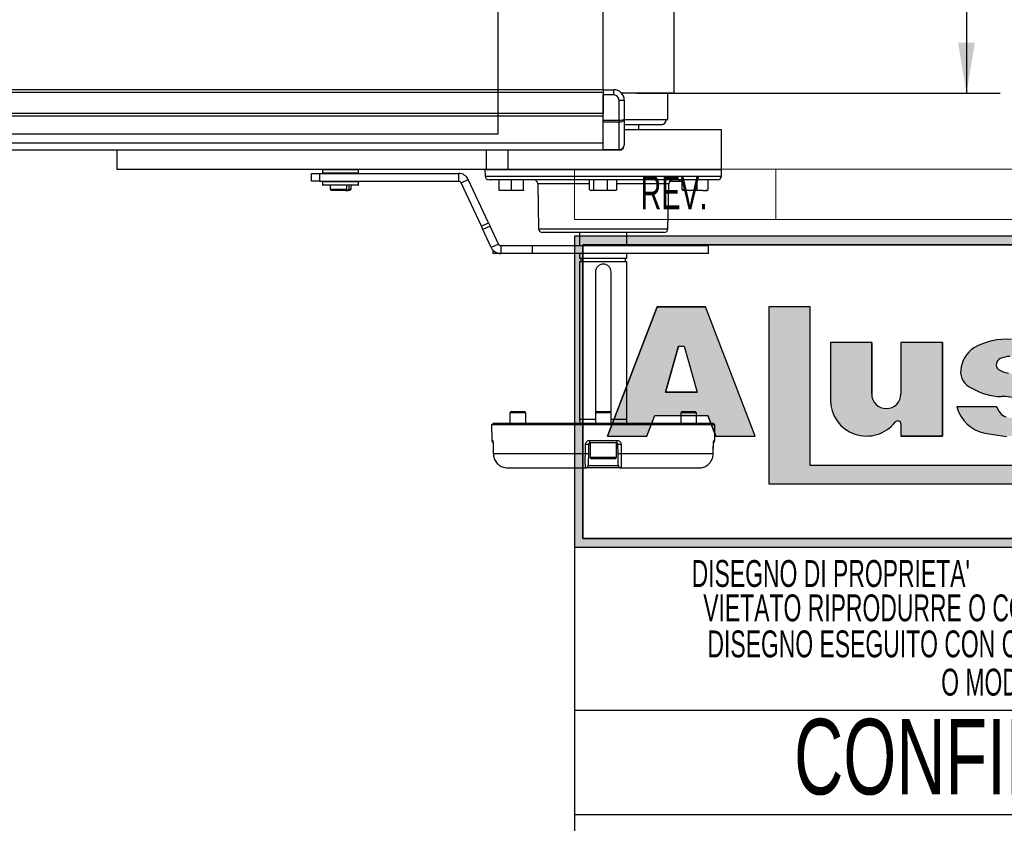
# Model space of a CAD drawing. Header units: millimetres. Extents: x 0 to 420, y 0 to 300.
# Tile 13 of 73: x 182 to 241, y 30 to 78. Entities that reach past the tile are written whole.
import ezdxf
from ezdxf.enums import TextEntityAlignment as Align

# ---------------------------------------------------------------- set-up
doc = ezdxf.new("R2010")
doc.units = ezdxf.units.MM
doc.layers.add('CARTIGLIO', color=140, linetype='Continuous')
doc.layers.add('QUOTE', color=174, linetype='Continuous')
doc.styles.add('SLDTEXTSTYLE0', font='TXT', dxfattribs={"width": 0.6382978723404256})
doc.styles.add('SLDTEXTSTYLE1', font='TXT', dxfattribs={"width": 0.675})
doc.styles.add('SLDTEXTSTYLE3', font='TXT', dxfattribs={"width": 0.75})
doc.dimstyles.new('SLDDIMSTYLE0', dxfattribs={"dimtxt": 3, "dimasz": 3, "dimexe": 0, "dimexo": 0.0625, "dimgap": 0.75, "dimtad": 1, "dimlfac": 6.385028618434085, "dimrnd": 1e-09, "dimzin": 12, "dimdsep": 46, "dimtxsty": 'SLDTEXTSTYLE3', "dimsah": 1, "dimcen": 0.09, "dimadec": 0, "dimazin": 3, "dimtfac": 1, "dimtdec": 3, "dimtofl": 0, "dimtmove": 0, "dimatfit": 3, "dimfxl": 0, "dimfrac": 2, "dimtolj": 1, "dimtzin": 12, "dimarcsym": 0})

# ---------------------------------------------------------------- blocks, each defined once
blk = doc.blocks.new('SW_NOTE_0_16')
at = {"layer": 'CARTIGLIO', "color": 0, "insert": (21.07265624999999, 5.800804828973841), "char_height": 4.500000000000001, "attachment_point": 2, "style": 'SLDTEXTSTYLE1'}
blk.add_mtext('CONFIDENZIALE', dxfattribs=at)
blk = doc.blocks.new('SW_NOTE_0_17')
at = {"layer": 'CARTIGLIO', "color": 0, "insert": (28.04255319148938, 2.062508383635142), "char_height": 1.6, "attachment_point": 2, "style": 'SLDTEXTSTYLE0'}
blk.add_mtext('DISEGNO ESEGUITO CON CAD NON SONO AMMESSE VARIAZIONI', dxfattribs=at)
blk = doc.blocks.new('SW_NOTE_0_18')
at = {"layer": 'CARTIGLIO', "color": 0, "insert": (27.3404255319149, 2.062508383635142), "char_height": 1.6, "attachment_point": 2, "style": 'SLDTEXTSTYLE0'}
blk.add_mtext('VIETATO RIPRODURRE O COMUNICARNE A TERZI IL CONTENUTO.', dxfattribs=at)
blk = doc.blocks.new('SW_NOTE_0_20')
at = {"layer": 'CARTIGLIO', "color": 0, "insert": (10.40425531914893, 2.062508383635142), "char_height": 1.6, "attachment_point": 2, "style": 'SLDTEXTSTYLE0'}
blk.add_mtext('O MODIFICHE MANUALI.', dxfattribs=at)
blk = doc.blocks.new('SW_NOTE_0_21')
at = {"layer": 'CARTIGLIO', "color": 0, "char_height": 1.6, "attachment_point": 2, "style": 'SLDTEXTSTYLE0'}
for s, insert in [("DISEGNO DI PROPRIETA'", (10.27659574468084, 2.062508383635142)), ('ALUSIC srl', (25.45120500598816, 2.062508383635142)), (". A TERMINI DI LEGGE E'", (39.41078027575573, 2.062508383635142))]:
    blk.add_mtext(s, dxfattribs=dict(at, insert=insert))
blk = doc.blocks.new('SW_NOTE_0_27')
at = {"layer": 'CARTIGLIO', "color": 0, "insert": (2.340425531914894, 2.578135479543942), "char_height": 2, "attachment_point": 2, "style": 'SLDTEXTSTYLE0'}
blk.add_mtext('REV.', dxfattribs=at)
blk = doc.blocks.new('Cartiglio ALUSIC')
at = {"layer": 'CARTIGLIO'}
h = blk.add_hatch(color=256, dxfattribs=at)
h.paths.add_polyline_path([(113.971100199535, 149.9990413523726), (113.971100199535, 131.4990413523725), (158.971100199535, 131.4990413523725), (158.971100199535, 149.9990413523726)], flags=0)
h.paths.add_polyline_path([(114.471100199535, 131.9990413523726), (114.471100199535, 149.4990413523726), (158.471100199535, 149.4990413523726), (158.471100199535, 131.9990413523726)], flags=0)
h = blk.add_hatch(color=256, dxfattribs=at)
h.paths.add_polyline_path([(118.292263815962, 138.1064632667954), (118.7611454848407, 139.3206628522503), (121.9303757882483, 139.3206628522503), (122.3992574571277, 138.1064632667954), (124.7510688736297, 138.1064632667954), (121.7833115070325, 145.7916640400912), (118.9082097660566, 145.7916640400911), (115.9404523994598, 138.1064632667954)], flags=0)
h.paths.add_polyline_path([(119.3961687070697, 140.7216809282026), (120.1708764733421, 143.4547391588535), (120.5206447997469, 143.4547391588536), (121.2953525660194, 140.721680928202)], flags=0)
blk.add_hatch(color=256, dxfattribs=at).paths.add_polyline_path([(128.0219401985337, 145.7956943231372), (125.5527056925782, 145.7956943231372), (125.5527056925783, 135.2696801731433), (154.6424359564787, 135.2696801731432), (154.6424359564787, 136.3597302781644), (128.0219401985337, 136.3597302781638)], flags=0)
h = blk.add_hatch(color=256, dxfattribs=at)
edge = h.paths.add_edge_path(flags=0)
edge.add_line((139.7219511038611, 138.0874905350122), (140.9616140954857, 138.2313935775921))
edge.add_arc((140.6251358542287, 140.9172664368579), 2.706867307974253, 277.1406456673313, 311.0032214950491)
edge.add_arc((141.7459062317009, 139.8536948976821), 1.178212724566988, 303.7868133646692, 347.8980612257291)
edge.add_arc((141.0550130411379, 140.1458147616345), 1.920162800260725, 343.6935231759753, 381.4193527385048)
edge.add_arc((140.9170023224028, 138.8528855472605), 2.77207698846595, 46.00269433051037, 81.25096772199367)
edge.add_arc((133.1604335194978, 99.54681763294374), 42.8338661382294, 78.993004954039, 81.01866969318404)
edge.add_arc((140.0875549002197, 143.5111497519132), 1.672976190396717, 238.77709912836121, 261.74465207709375, ccw=False)
edge.add_arc((139.511171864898, 142.3534770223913), 0.3988810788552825, 114.64010585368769, 223.1865854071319, ccw=False)
edge.add_arc((139.9292750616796, 141.471492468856), 1.374925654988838, 90.51660503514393, 115.15343256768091, ccw=False)
edge.add_arc((139.978971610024, 141.8617877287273), 0.986530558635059, 50.69488274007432, 93.60864602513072, ccw=False)
edge.add_arc((140.2656634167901, 142.2302567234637), 0.519939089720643, 14.547573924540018, 49.4198797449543, ccw=False)
edge.add_line((140.7689329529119, 142.3608569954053), (142.7634621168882, 142.3608569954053))
edge.add_arc((141.3534729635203, 142.2214802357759), 1.416861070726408, 5.645321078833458, 71.38339334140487)
edge.add_arc((140.0918708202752, 138.6413140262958), 5.212710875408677, 70.80435731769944, 90.86664277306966)
edge.add_arc((139.6876943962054, 140.01898057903), 3.848224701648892, 85.15036290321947, 119.9120405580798)
edge.add_arc((138.7589405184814, 141.8826763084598), 1.774008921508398, 123.9309471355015, 174.9914571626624)
edge.add_arc((138.007121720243, 141.9227892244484), 1.021881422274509, 173.5516105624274, 249.3813116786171)
edge.add_arc((139.4480837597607, 143.8857829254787), 3.430150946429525, 238.3320469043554, 269.1908231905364)
edge.add_arc((139.5671105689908, 138.3083973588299), 2.154096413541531, 64.99796384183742, 94.45891481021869, ccw=False)
edge.add_arc((140.3551381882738, 139.8813550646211), 0.398545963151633, -35.586121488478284, 72.11412463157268, ccw=False)
edge.add_arc((139.9862171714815, 139.9393420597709), 0.7512299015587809, 245.201083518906, 337.29941344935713, ccw=False)
edge.add_arc((139.934335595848, 140.0154535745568), 0.8024620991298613, 192.5591591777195, 250.8523518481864, ccw=False)
edge.add_line((139.1510748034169, 139.8409601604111), (136.768183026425, 139.8409601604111))
edge.add_arc((138.8654850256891, 140.4022414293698), 2.1711085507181, 194.9824340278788, 258.3364147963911)
edge.add_line((138.4265630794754, 138.2759630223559), (139.7219511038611, 138.0874905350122))
h = blk.add_hatch(color=256, dxfattribs=at)
edge = h.paths.add_edge_path(flags=0)
edge.add_arc((132.5578484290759, 140.6186164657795), 0.8721260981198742, 180, 360, ccw=False)
edge.add_line((131.6857223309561, 140.6186164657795), (131.6857223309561, 143.6808359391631))
edge.add_line((131.6857223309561, 143.6808359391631), (129.2243885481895, 143.6808359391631))
edge.add_line((129.2243885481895, 143.6808359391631), (129.2243885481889, 140.2640777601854))
edge.add_arc((131.3820030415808, 140.2640777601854), 2.157614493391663, 180, 321.9680973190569)
edge.add_arc((133.2350345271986, 138.8146685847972), 0.1949400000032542, 3.751097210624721e-10, 141.9680973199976, ccw=False)
edge.add_line((133.4299745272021, 138.8146685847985), (133.4299745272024, 138.106463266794))
edge.add_line((133.4299745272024, 138.106463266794), (135.91068894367, 138.106463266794))
edge.add_line((135.91068894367, 138.106463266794), (135.9106889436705, 143.6808359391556))
edge.add_line((135.9106889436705, 143.6808359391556), (133.4299745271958, 143.6808359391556))
edge.add_line((133.4299745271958, 143.6808359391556), (133.4299745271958, 140.6186164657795))
at = {"color": 161, "linetype": 'Continuous', "lineweight": 18}
for p, q in [((113.971100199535, 150.9990413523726), (113.971100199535, 153.9990413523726)), ((113.971100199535, 153.9990413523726), (313.621100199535, 153.9990413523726)), ((125.971100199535, 153.9990413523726), (125.971100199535, 150.9990413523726)), ((113.971100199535, 150.9990413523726), (313.621100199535, 150.9990413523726))]:
    blk.add_line(p, q, dxfattribs=at)
at = {"layer": 'CARTIGLIO'}
for p, q in [((113.971100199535, 149.9990413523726), (113.971100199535, 131.4990413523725)), ((113.971100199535, 149.9990413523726), (113.971100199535, 94.99904135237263)), ((173.971100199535, 149.9990413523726), (113.971100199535, 149.9990413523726)), ((158.971100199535, 149.9990413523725), (113.971100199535, 149.9990413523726)), ((113.971100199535, 149.9990413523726), (113.971100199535, 131.4990413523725)), ((113.971100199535, 149.9990413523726), (113.971100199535, 115.5498549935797)), ((114.471100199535, 131.9990413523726), (114.471100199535, 149.4990413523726)), ((114.471100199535, 149.4990413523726), (114.471100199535, 131.9990413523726)), ((114.471100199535, 149.4990413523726), (158.471100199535, 149.4990413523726)), ((158.471100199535, 149.4990413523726), (114.471100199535, 149.4990413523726)), ((118.9082097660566, 145.7916640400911), (115.9404523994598, 138.1064632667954)), ((115.9404523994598, 138.1064632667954), (118.9082097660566, 145.7916640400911)), ((121.7833115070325, 145.7916640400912), (118.9082097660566, 145.7916640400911)), ((118.9082097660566, 145.7916640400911), (121.7833115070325, 145.7916640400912)), ((124.7510688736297, 138.1064632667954), (121.7833115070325, 145.7916640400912)), ((124.7510688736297, 138.1064632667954), (121.7833115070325, 145.7916640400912)), ((128.0219401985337, 145.7956943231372), (125.5527056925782, 145.7956943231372)), ((125.5527056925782, 145.7956943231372), (125.5527056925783, 135.2696801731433)), ((128.0219401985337, 145.7956943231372), (125.5527056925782, 145.7956943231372)), ((125.5527056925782, 145.7956943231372), (125.5527056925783, 135.2696801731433)), ((128.0219401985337, 136.3597302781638), (128.0219401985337, 145.7956943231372)), ((128.0219401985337, 136.3597302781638), (128.0219401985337, 145.7956943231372)), ((119.3961687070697, 140.7216809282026), (120.1708764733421, 143.4547391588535)), ((120.1708764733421, 143.4547391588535), (119.3961687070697, 140.7216809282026)), ((120.1708764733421, 143.4547391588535), (120.5206447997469, 143.4547391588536)), ((120.1708764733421, 143.4547391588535), (120.5206447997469, 143.4547391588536)), ((120.5206447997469, 143.4547391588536), (121.2953525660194, 140.721680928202)), ((120.5206447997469, 143.4547391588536), (121.2953525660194, 140.721680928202)), ((129.2243885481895, 143.6808359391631), (129.2243885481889, 140.2640777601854)), ((131.6857223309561, 143.6808359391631), (129.2243885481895, 143.6808359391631)), ((131.6857223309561, 143.6808359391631), (129.2243885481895, 143.6808359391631)), ((129.2243885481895, 143.6808359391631), (129.2243885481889, 140.2640777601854)), ((131.6857223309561, 140.6186164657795), (131.6857223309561, 143.6808359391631)), ((131.6857223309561, 143.6808359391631), (131.6857223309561, 140.6186164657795)), ((135.9106889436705, 143.6808359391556), (133.4299745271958, 143.6808359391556)), ((133.4299745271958, 143.6808359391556), (133.4299745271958, 140.6186164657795)), ((133.4299745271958, 143.6808359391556), (133.4299745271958, 140.6186164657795)), ((135.9106889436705, 143.6808359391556), (133.4299745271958, 143.6808359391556)), ((135.9106889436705, 143.6808359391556), (135.91068894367, 138.106463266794)), ((135.91068894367, 138.106463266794), (135.9106889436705, 143.6808359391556)), ((121.2953525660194, 140.721680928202), (119.3961687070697, 140.7216809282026)), ((119.3961687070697, 140.7216809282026), (121.2953525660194, 140.721680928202)), ((139.1510748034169, 139.8409601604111), (136.768183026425, 139.8409601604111)), ((139.1510748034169, 139.8409601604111), (136.768183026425, 139.8409601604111)), ((118.292263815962, 138.1064632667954), (118.7611454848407, 139.3206628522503)), ((118.292263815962, 138.1064632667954), (118.7611454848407, 139.3206628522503)), ((118.7611454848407, 139.3206628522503), (121.9303757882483, 139.3206628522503)), ((118.7611454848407, 139.3206628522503), (121.9303757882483, 139.3206628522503)), ((122.3992574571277, 138.1064632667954), (121.9303757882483, 139.3206628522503)), ((121.9303757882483, 139.3206628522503), (122.3992574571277, 138.1064632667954)), ((133.4299745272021, 138.8146685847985), (133.4299745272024, 138.106463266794)), ((133.4299745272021, 138.8146685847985), (133.4299745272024, 138.106463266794)), ((115.9404523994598, 138.1064632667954), (118.292263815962, 138.1064632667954)), ((115.9404523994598, 138.1064632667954), (118.292263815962, 138.1064632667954)), ((122.3992574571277, 138.1064632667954), (124.7510688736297, 138.1064632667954)), ((122.3992574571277, 138.1064632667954), (124.7510688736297, 138.1064632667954)), ((133.4299745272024, 138.106463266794), (135.91068894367, 138.106463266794)), ((135.91068894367, 138.106463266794), (133.4299745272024, 138.106463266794)), ((138.4265630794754, 138.2759630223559), (139.7219511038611, 138.0874905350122)), ((138.4265630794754, 138.2759630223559), (139.7219511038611, 138.0874905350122)), ((154.6424359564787, 136.3597302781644), (128.0219401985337, 136.3597302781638)), ((154.6424359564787, 136.3597302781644), (128.0219401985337, 136.3597302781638)), ((125.5527056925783, 135.2696801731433), (154.6424359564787, 135.2696801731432)), ((125.5527056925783, 135.2696801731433), (154.6424359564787, 135.2696801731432)), ((113.971100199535, 131.4990413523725), (158.971100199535, 131.4990413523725)), ((113.971100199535, 131.4990413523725), (173.971100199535, 131.4990413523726)), ((158.471100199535, 131.9990413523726), (114.471100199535, 131.9990413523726)), ((114.471100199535, 131.9990413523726), (158.471100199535, 131.9990413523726)), ((173.971100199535, 121.7636603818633), (113.971100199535, 121.7636603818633)), ((173.971100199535, 115.5498549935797), (113.971100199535, 115.5498549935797))]:
    blk.add_line(p, q, dxfattribs=at)
for centre, radius, start, end in [((139.6876943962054, 140.01898057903), 3.848224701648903, 85.15036290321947, 119.9120405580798), ((139.6876943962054, 140.01898057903), 3.848224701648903, 85.15036290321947, 119.9120405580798), ((138.7589405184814, 141.8826763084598), 1.774008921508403, 123.9309471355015, 174.9914571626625), ((138.7589405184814, 141.8826763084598), 1.774008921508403, 123.9309471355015, 174.9914571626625), ((139.511171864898, 142.3534770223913), 0.3988810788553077, 114.6401058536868, 223.1865854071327), ((139.511171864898, 142.3534770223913), 0.3988810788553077, 114.6401058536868, 223.1865854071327), ((139.9292750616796, 141.471492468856), 1.374925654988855, 90.51660503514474, 115.1534325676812), ((139.9292750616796, 141.471492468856), 1.374925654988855, 90.51660503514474, 115.1534325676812), ((138.007121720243, 141.9227892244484), 1.021881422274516, 173.5516105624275, 249.381311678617), ((138.007121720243, 141.9227892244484), 1.021881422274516, 173.5516105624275, 249.381311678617), ((140.0875549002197, 143.5111497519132), 1.672976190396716, 238.777099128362, 261.7446520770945), ((140.0875549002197, 143.5111497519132), 1.672976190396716, 238.777099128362, 261.7446520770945), ((139.4480837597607, 143.8857829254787), 3.430150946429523, 238.3320469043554, 269.1908231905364), ((139.4480837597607, 143.8857829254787), 3.430150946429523, 238.3320469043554, 269.1908231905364), ((131.3820030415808, 140.2640777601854), 2.157614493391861, 180, 321.9680973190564), ((131.3820030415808, 140.2640777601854), 2.157614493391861, 180, 321.9680973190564), ((132.5578484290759, 140.6186164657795), 0.8721260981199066, 180, 0), ((132.5578484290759, 140.6186164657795), 0.8721260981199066, 180, 0), ((139.5671105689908, 138.3083973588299), 2.154096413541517, 64.99796384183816, 94.45891481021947), ((139.5671105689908, 138.3083973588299), 2.154096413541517, 64.99796384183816, 94.45891481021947), ((138.8654850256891, 140.4022414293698), 2.171108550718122, 194.9824340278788, 258.3364147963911), ((138.8654850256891, 140.4022414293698), 2.171108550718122, 194.9824340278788, 258.3364147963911), ((139.934335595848, 140.0154535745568), 0.8024620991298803, 192.5591591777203, 250.8523518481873), ((139.934335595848, 140.0154535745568), 0.8024620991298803, 192.5591591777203, 250.8523518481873), ((133.2350345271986, 138.8146685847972), 0.1949400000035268, 3.759104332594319e-10, 141.9680973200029), ((133.2350345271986, 138.8146685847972), 0.1949400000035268, 3.759104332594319e-10, 141.9680973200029)]:
    blk.add_arc(centre, radius, start, end, dxfattribs=at)
at = {"layer": 'CARTIGLIO', "color": 140}
for name, p in [('SW_NOTE_0_27', (117.5683224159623, 151.0374199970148)), ('SW_NOTE_0_21', (118.9711016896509, 128.6603244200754)), ('SW_NOTE_0_18', (116.3533271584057, 126.6141659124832)), ('SW_NOTE_0_17', (115.6355512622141, 124.4682551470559)), ('SW_NOTE_0_20', (133.3899886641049, 122.1920407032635)), ('SW_NOTE_0_16', (122.2362996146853, 115.4679531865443))]:
    blk.add_blockref(name, p, dxfattribs=at)
at = {"layer": 'CARTIGLIO', "color": 140, "style": 'SLDTEXTSTYLE0', "width": 0.6382978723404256}
for tag, height, p in [('AUTOATTR1', 3.5, (223.449403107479, 133.7003798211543)), ('AUTOATTR2', 3.5, (221.9290871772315, 127.4217635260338)), ('AUTOATTR11', 3.5, (222.8622803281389, 121.4105734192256)), ('AUTOATTR8', 4, (219.2444208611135, 110.0025032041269)), ('AUTOATTR9', 4, (218.1221976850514, 100.4234402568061)), ('AUTOATTR0', 4, (249.0325362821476, 100.3118048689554))]:
    blk.add_attdef(tag, text='', height=height, dxfattribs=at).set_placement(p, align=Align.TOP_CENTER)
at = {"layer": 'CARTIGLIO', "color": 140}
for tag in ['AUTOATTR13', 'AUTOATTR12', 'AUTOATTR10', 'AUTOATTR7', 'AUTOATTR6', 'AUTOATTR5', 'AUTOATTR4', 'AUTOATTR3']:
    blk.add_attdef(tag, (0, 0), '', height=4, dxfattribs=at)
blk = doc.blocks.new('_D_4')
at = {"layer": 'QUOTE'}
for p, q in [((218.8986373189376, 136.3431832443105), (240.5394408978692, 136.3431832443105)), ((238.5394408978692, 136.3431832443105), (238.5394408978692, 73.69663553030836)), ((218.8986373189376, 73.69663553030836), (240.5394408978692, 73.69663553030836))]:
    blk.add_line(p, q, dxfattribs=at)
for points in [[(238.5394408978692, 136.3431832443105), (238.0394408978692, 133.3431832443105), (239.0394408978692, 133.3431832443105)], [(238.5394408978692, 73.69663553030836), (239.0394408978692, 76.69663553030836), (238.0394408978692, 76.69663553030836)]]:
    blk.add_solid(points, dxfattribs=at)
at = {"layer": 'QUOTE', "insert": (234.6722375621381, 101.6949094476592), "char_height": 3, "attachment_point": 1, "rotation": 90.00000000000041, "style": 'SLDTEXTSTYLE3'}
blk.add_mtext('400', dxfattribs=at)

msp = doc.modelspace()

# ---------------------------------------------------------------- linework, layer by layer
at = {"color": 7, "linetype": 'Continuous'}
for p, q in [((210.6339825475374, 71.2690818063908), (210.6339825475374, 138.7707369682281)), ((66.54692280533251, 71.2690818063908), (210.6339825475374, 71.2690818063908))]:
    msp.add_line(p, q, dxfattribs=at)
at = {"color": 7, "linetype": 'Continuous', "lineweight": 25}
for p, q in [((216.8986373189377, 73.89861831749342), (216.8986373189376, 136.1412004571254)), ((221.1272792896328, 73.69663553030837), (221.1272792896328, 136.3431832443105)), ((216.8986373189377, 73.89861831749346), (60.2822680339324, 73.89861831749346)), ((216.8986373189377, 73.74200194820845), (60.2822680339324, 73.74200194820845)), ((216.8986373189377, 73.89861831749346), (217.5251027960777, 73.89861831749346)), ((216.8986373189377, 73.89861831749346), (216.8986373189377, 73.74200194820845)), ((216.8986373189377, 73.74200194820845), (216.8986373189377, 72.48907099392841)), ((217.5251027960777, 73.58538557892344), (216.8986373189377, 73.58538557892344)), ((216.8986373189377, 72.08409451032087), (216.8986373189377, 73.58538557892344)), ((217.5251027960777, 73.58538557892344), (217.5251027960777, 73.89861831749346)), ((221.1272792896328, 73.69663553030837), (217.9858342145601, 73.69663553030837)), ((220.7357383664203, 72.13047183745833), (220.7431962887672, 73.69663553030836)), ((217.8383355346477, 73.27215284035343), (218.1515682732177, 73.27215284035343)), ((217.8383355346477, 72.08409451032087), (217.8383355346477, 73.27215284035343)), ((218.1515682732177, 73.27215284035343), (218.1515682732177, 72.14896713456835)), ((216.8986373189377, 72.48907099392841), (60.2822680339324, 72.48907099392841)), ((216.8986373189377, 72.3324546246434), (60.2822680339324, 72.3324546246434)), ((216.8986373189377, 72.08409451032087), (217.8383355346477, 72.08409451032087)), ((216.8986373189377, 71.97335001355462), (216.8986373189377, 72.08409451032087)), ((217.8383355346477, 71.97335001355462), (216.8986373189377, 71.97335001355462)), ((216.8986373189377, 70.3423136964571), (216.8986373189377, 71.97335001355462)), ((217.8383355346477, 72.08409451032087), (217.8383355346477, 71.97335001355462)), ((217.8383355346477, 70.3423136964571), (217.8383355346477, 71.97335001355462)), ((218.1515682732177, 72.14896713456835), (218.1515682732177, 70.60967456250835)), ((218.1515682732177, 72.13047183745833), (220.7357383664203, 72.13047183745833)), ((220.3441974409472, 71.81723909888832), (218.1515682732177, 71.81723909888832)), ((219.0129583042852, 71.5040063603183), (219.0129583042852, 71.81723909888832)), ((223.9463739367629, 71.50400636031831), (218.1536727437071, 71.50400636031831)), ((223.9463739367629, 69.15476082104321), (223.9463739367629, 71.50400636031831)), ((216.8986373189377, 70.72534088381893), (60.28226803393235, 70.72534088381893)), ((216.8986373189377, 70.29644182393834), (159.084561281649, 70.29644182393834)), ((187.9246090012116, 69.15476082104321), (187.9246090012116, 70.29644182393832)), ((209.9494752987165, 69.15476082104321), (209.9494752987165, 70.29644182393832)), ((211.2129593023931, 70.29644182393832), (211.2129593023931, 69.15476082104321)), ((216.8986373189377, 70.3423136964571), (217.8383355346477, 70.3423136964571)), ((216.8986373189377, 70.29644182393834), (216.8986373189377, 70.3423136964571)), ((217.8383355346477, 70.29644182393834), (216.8986373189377, 70.29644182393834)), ((217.8383355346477, 70.3423136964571), (217.8383355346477, 70.29644182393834)), ((209.9494752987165, 69.15476082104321), (187.9246090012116, 69.15476082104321)), ((194.0531415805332, 69.15476082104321), (194.0531415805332, 69.1508454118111)), ((195.3044161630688, 69.1508454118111), (195.3044161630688, 69.15476082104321)), ((199.5200451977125, 68.4499871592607), (199.5200451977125, 68.91983626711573)), ((199.5200451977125, 68.91983626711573), (199.9898943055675, 68.91983626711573)), ((199.9898943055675, 68.91983626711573), (199.9898943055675, 68.4499871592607)), ((199.9898943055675, 68.91983626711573), (208.2830002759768, 68.91983626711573)), ((200.1725181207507, 69.12507688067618), (200.1638998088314, 68.96062969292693)), ((200.1638998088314, 68.96062969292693), (202.3217507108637, 68.96062969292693)), ((200.1898729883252, 69.12507688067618), (200.1725181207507, 69.12507688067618)), ((202.3131323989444, 69.12507688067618), (200.1898729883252, 69.12507688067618)), ((200.2121675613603, 68.92766708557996), (200.1951801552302, 68.92766708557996)), ((202.2904703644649, 68.92766708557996), (200.2121675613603, 68.92766708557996)), ((200.287465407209, 68.92766708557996), (200.287465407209, 68.91983626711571)), ((202.1981851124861, 68.91983626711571), (202.1981851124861, 68.92766708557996)), ((202.3217507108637, 68.96062969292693), (202.3131323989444, 69.12507688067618)), ((208.2830002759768, 68.4499871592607), (208.2830002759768, 68.91983626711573)), ((209.8509007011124, 69.153995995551), (209.8578066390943, 68.75835507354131)), ((209.8509007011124, 69.153995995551), (216.8986373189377, 69.153995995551)), ((209.8578066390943, 68.75835507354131), (223.9394679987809, 68.75835507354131)), ((211.2129593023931, 69.15476082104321), (209.9494752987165, 69.15476082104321)), ((210.9472152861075, 69.15476082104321), (210.9472152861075, 69.15399599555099)), ((223.9463739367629, 69.15476082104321), (211.2129593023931, 69.15476082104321)), ((211.8869135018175, 69.15399599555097), (211.8869135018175, 69.15476082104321)), ((214.2361590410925, 69.1547608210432), (214.2361590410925, 69.15399599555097)), ((216.4287882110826, 69.15476082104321), (216.4287882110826, 69.153995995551)), ((216.8986373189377, 69.153995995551), (223.9463739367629, 69.153995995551)), ((217.3684864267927, 69.153995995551), (217.3684864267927, 69.15476082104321)), ((219.5611155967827, 69.15399599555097), (219.5611155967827, 69.1547608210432)), ((221.9103611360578, 69.15476082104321), (221.9103611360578, 69.15399599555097)), ((222.8500593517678, 69.15399599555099), (222.8500593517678, 69.15476082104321)), ((223.9394679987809, 68.75835507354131), (223.9463739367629, 69.153995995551)), ((199.9898943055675, 68.4499871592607), (199.5200451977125, 68.4499871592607)), ((199.9898943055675, 68.4499871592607), (208.2830002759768, 68.4499871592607)), ((200.1638998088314, 68.40919373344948), (200.1725181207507, 68.24474654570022)), ((202.3217507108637, 68.40919373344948), (200.1638998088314, 68.40919373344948)), ((200.1725181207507, 68.24474654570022), (202.3131323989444, 68.24474654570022)), ((200.1951801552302, 68.44215634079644), (202.2904703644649, 68.44215634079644)), ((200.2206461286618, 68.21506260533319), (200.2037984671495, 68.21506260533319)), ((202.2818520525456, 68.21506260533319), (200.2206461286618, 68.21506260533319)), ((200.287465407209, 68.4499871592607), (200.287465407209, 68.44215634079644)), ((200.6163597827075, 68.21506260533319), (200.6163597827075, 67.97230723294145)), ((201.747238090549, 68.20723178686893), (201.6143446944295, 68.20723178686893)), ((201.6143446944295, 67.97230723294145), (201.6143446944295, 68.20723178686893)), ((201.747238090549, 68.20723178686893), (201.747238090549, 67.97230723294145)), ((201.8692907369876, 67.97230723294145), (201.8692907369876, 68.21506260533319)), ((202.1981851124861, 68.44215634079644), (202.1981851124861, 68.4499871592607)), ((202.3131323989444, 68.24474654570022), (202.3217507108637, 68.40919373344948)), ((208.4249429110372, 68.35955972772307), (208.8507708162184, 68.55812654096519)), ((209.6344459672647, 65.76577205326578), (208.4249429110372, 68.35955972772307)), ((210.0602738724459, 65.96433886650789), (208.8507708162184, 68.55812654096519)), ((216.8986373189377, 68.52753051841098), (210.0926954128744, 68.52753051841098)), ((210.6900302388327, 67.94176582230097), (210.6900302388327, 68.52753051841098)), ((210.6984831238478, 67.94176582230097), (210.6984831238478, 68.52753051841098)), ((211.4255172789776, 67.94176582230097), (211.4255172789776, 68.52753051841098)), ((212.1440985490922, 67.94176582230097), (212.1440985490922, 68.52753051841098)), ((212.9981921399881, 68.29670596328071), (213.0448090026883, 65.62602768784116)), ((216.0852996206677, 68.29670596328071), (212.9981921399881, 68.29670596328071)), ((216.0852996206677, 67.94176582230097), (216.0852996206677, 68.52753051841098)), ((216.3295926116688, 67.94176582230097), (216.3295926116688, 68.52753051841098)), ((223.7045792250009, 68.52753051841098), (216.8986373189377, 68.52753051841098)), ((217.1429303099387, 67.94176582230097), (217.1429303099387, 68.52753051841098)), ((217.7119750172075, 67.94176582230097), (217.7119750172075, 68.52753051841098)), ((220.7990824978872, 68.29670596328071), (217.7119750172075, 68.29670596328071)), ((220.752465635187, 65.62602768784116), (220.7990824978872, 68.29670596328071)), ((221.3975504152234, 68.44922233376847), (221.4606825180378, 68.44922233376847)), ((221.4152799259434, 68.44922233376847), (221.4166467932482, 68.52753051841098)), ((221.4606825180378, 68.44922233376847), (221.4612119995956, 68.52753051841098)), ((221.4606825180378, 68.44922233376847), (221.606888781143, 68.44922233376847)), ((221.606888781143, 67.94176582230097), (221.606888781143, 68.52753051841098)), ((221.7215476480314, 67.94176582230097), (221.7215476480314, 68.52753051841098)), ((222.4948691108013, 67.94176582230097), (222.4948691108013, 68.52753051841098)), ((223.1535317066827, 67.94176582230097), (223.1535317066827, 68.52753051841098)), ((200.6163597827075, 67.97230723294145), (200.69466796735, 67.89399904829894)), ((200.6163597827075, 67.97230723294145), (201.6143446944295, 67.97230723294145)), ((201.5582463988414, 67.89399904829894), (200.69466796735, 67.89399904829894)), ((201.6143446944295, 67.97230723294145), (201.5582463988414, 67.89399904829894)), ((201.5582463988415, 67.89399904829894), (201.6911397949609, 67.89399904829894)), ((201.6911397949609, 67.89399904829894), (201.747238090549, 67.97230723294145)), ((201.7909825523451, 67.89399904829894), (201.6911397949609, 67.89399904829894)), ((201.747238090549, 67.97230723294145), (201.8692907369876, 67.97230723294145)), ((201.7909825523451, 67.89399904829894), (201.8692907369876, 67.97230723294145)), ((210.6941825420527, 67.90107853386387), (210.6942196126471, 67.90106504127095)), ((211.0620002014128, 67.90106504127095), (210.6942566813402, 67.90106504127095)), ((210.6984831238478, 67.94176582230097), (211.0620002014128, 67.90106504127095)), ((211.0620002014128, 67.90106504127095), (211.4255172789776, 67.94176582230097)), ((211.7848079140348, 67.90106504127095), (211.0620002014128, 67.90106504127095)), ((211.4255172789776, 67.94176582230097), (211.7848079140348, 67.90106504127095)), ((211.7848079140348, 67.90106504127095), (212.1440985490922, 67.94176582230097)), ((212.1398721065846, 67.90106504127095), (211.7848079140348, 67.90106504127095)), ((212.1399091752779, 67.90106504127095), (212.1399462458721, 67.90107853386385)), ((216.142689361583, 67.91311361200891), (216.1757925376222, 67.901065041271)), ((216.2074461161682, 67.90106504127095), (216.1757925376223, 67.90106504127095)), ((216.7362614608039, 67.90106504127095), (216.2074461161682, 67.90106504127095)), ((216.3295926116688, 67.94176582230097), (216.7362614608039, 67.90106504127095)), ((216.7362614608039, 67.90106504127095), (217.1429303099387, 67.94176582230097)), ((217.427452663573, 67.90106504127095), (216.7362614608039, 67.90106504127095)), ((217.1429303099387, 67.94176582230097), (217.427452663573, 67.90106504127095)), ((217.427452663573, 67.90106504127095), (217.7119750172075, 67.94176582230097)), ((217.621482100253, 67.90106504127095), (217.427452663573, 67.90106504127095)), ((217.621482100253, 67.90106504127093), (217.6545852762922, 67.91311361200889)), ((221.9362200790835, 67.90106504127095), (221.606888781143, 67.94176582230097)), ((221.6504471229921, 67.90358311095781), (221.6573654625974, 67.90106504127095)), ((222.1082083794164, 67.90106504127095), (221.6642182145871, 67.90106504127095)), ((221.7215476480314, 67.94176582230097), (222.1082083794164, 67.90106504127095)), ((222.1082083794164, 67.90106504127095), (222.4948691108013, 67.94176582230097)), ((222.8242004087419, 67.90106504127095), (222.1082083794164, 67.90106504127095)), ((222.4948691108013, 67.94176582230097), (222.8242004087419, 67.90106504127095)), ((222.8242004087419, 67.90106504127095), (223.1535317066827, 67.94176582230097)), ((222.8242004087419, 67.90106504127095), (223.103037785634, 67.90106504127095)), ((209.6344459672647, 65.76577205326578), (210.0602738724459, 65.96433886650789)), ((209.7238791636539, 65.57398194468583), (209.6344459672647, 65.76577205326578)), ((210.1497070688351, 65.77254875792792), (209.7238791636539, 65.57398194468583)), ((210.0602738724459, 65.96433886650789), (210.1497070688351, 65.77254875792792)), ((210.648656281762, 64.70254871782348), (210.1497070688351, 65.77254875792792)), ((210.2228283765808, 64.50398190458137), (209.7238791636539, 65.57398194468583)), ((213.0448090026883, 65.62602768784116), (220.752465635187, 65.62602768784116)), ((216.8986373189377, 65.39520313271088), (213.2796977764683, 65.39520313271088)), ((215.4890899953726, 65.39520313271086), (215.4890899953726, 64.61212128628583)), ((220.517576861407, 65.39520313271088), (216.8986373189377, 65.39520313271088)), ((218.3081846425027, 64.61212128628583), (218.3081846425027, 65.39520313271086)), ((210.648656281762, 64.70254871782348), (210.2228283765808, 64.50398190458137)), ((210.7905989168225, 64.61212128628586), (210.7905989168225, 64.14227217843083)), ((212.6662979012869, 64.61212128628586), (210.7905989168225, 64.61212128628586)), ((212.6662979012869, 64.61212128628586), (212.6662979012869, 64.14227217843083)), ((223.1632920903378, 64.61212128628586), (212.6662979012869, 64.61212128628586)), ((223.1632920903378, 64.14227217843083), (223.1632920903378, 64.61212128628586)), ((210.3464098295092, 64.14227217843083), (210.3464098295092, 64.33267878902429)), ((210.5030261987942, 64.14227217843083), (210.3464098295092, 64.14227217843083)), ((210.5030261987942, 64.21816821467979), (210.5030261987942, 64.14227217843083)), ((210.7905989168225, 64.14227217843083), (210.5030261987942, 64.14227217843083)), ((212.6662979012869, 64.14227217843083), (210.7905989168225, 64.14227217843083)), ((223.1632920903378, 64.14227217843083), (212.6662979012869, 64.14227217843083)), ((215.4890899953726, 64.14227217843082), (215.4890899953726, 63.87678917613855)), ((218.3081846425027, 63.87678917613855), (218.3081846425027, 64.14227217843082)), ((215.4890899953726, 63.87678917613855), (216.8986373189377, 63.87678917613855)), ((215.4890899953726, 63.67318789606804), (215.4890899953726, 54.27620573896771)), ((215.4890899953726, 63.67318789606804), (216.8986373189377, 63.67318789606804)), ((215.5673981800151, 63.87678917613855), (215.5673981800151, 63.67318789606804)), ((216.8986373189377, 63.87678917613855), (218.3081846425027, 63.87678917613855)), ((216.8986373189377, 63.67318789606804), (218.3081846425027, 63.67318789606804)), ((218.2298764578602, 63.67318789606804), (218.2298764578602, 63.87678917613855)), ((218.3081846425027, 54.27620573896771), (218.3081846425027, 63.67318789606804)), ((216.4287882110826, 63.04672241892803), (216.4287882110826, 54.65132019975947)), ((217.3684864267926, 54.65132019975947), (217.3684864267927, 63.04672241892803)), ((211.4327260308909, 54.7452900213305), (211.33875620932, 54.6513201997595)), ((211.33875620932, 54.65132019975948), (211.33875620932, 54.04051635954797)), ((212.2484738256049, 54.6513201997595), (211.33875620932, 54.6513201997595)), ((211.4327260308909, 54.7452900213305), (212.1605001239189, 54.7452900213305)), ((212.1605001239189, 54.7452900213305), (212.184484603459, 54.7452900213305)), ((212.27845442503, 54.6513201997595), (212.184484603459, 54.7452900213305)), ((212.27845442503, 54.6513201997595), (212.2484738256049, 54.6513201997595)), ((212.27845442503, 54.04051635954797), (212.27845442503, 54.65132019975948)), ((216.5227580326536, 54.7452900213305), (216.4287882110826, 54.6513201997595)), ((216.4287882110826, 54.65132019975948), (216.4287882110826, 54.04051635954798)), ((217.3684864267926, 54.6513201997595), (216.4287882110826, 54.6513201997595)), ((216.5227580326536, 54.7452900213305), (217.2670285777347, 54.7452900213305)), ((217.2670285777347, 54.7452900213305), (217.2745166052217, 54.7452900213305)), ((217.3684864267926, 54.6513201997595), (217.2745166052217, 54.7452900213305)), ((217.3684864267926, 54.04051635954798), (217.3684864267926, 54.65132019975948)), ((221.6127900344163, 54.7452900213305), (221.5188202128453, 54.6513201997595)), ((221.5188202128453, 54.65132019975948), (221.5188202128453, 54.04051635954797)), ((222.3816314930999, 54.6513201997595), (221.5188202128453, 54.6513201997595)), ((221.6127900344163, 54.7452900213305), (222.30303905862, 54.7452900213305)), ((222.30303905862, 54.7452900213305), (222.3645486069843, 54.7452900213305)), ((222.4585184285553, 54.6513201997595), (222.3645486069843, 54.7452900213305)), ((222.4585184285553, 54.6513201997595), (222.3816314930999, 54.6513201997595)), ((222.4585184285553, 54.04051635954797), (222.4585184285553, 54.65132019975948)), ((210.3207498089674, 54.04051635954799), (210.3207498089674, 53.96220817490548)), ((210.3207498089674, 54.04051635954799), (223.4765248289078, 54.04051635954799)), ((215.4890899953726, 54.27620573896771), (215.497320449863, 54.04051635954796)), ((215.4890899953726, 54.27620573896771), (216.4287882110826, 54.27620573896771)), ((217.3684864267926, 54.27620573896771), (218.3081846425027, 54.27620573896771)), ((218.2999541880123, 54.04051635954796), (218.3081846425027, 54.27620573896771)), ((223.4765248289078, 53.96220817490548), (223.4765248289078, 54.04051635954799)), ((210.2431250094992, 53.96220817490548), (210.2513375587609, 53.02114324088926)), ((210.2431250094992, 53.96220817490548), (223.5541496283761, 53.96220817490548)), ((223.5459370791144, 53.02114324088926), (223.5541496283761, 53.96220817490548)), ((210.2513375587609, 53.02114324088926), (210.3017195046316, 53.02114324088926)), ((216.0817716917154, 53.02114324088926), (217.7155029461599, 53.02114324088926)), ((217.6962575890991, 52.86589358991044), (216.1010170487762, 52.86589358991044)), ((216.1155398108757, 52.86589358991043), (216.1155398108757, 52.02016519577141)), ((217.6817348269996, 52.02016519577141), (217.6817348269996, 52.86589358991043)), ((223.4955551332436, 53.02114324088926), (223.5459370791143, 53.02114324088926)), ((210.3360529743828, 52.78981677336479), (210.3380229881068, 52.790318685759)), ((210.3372463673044, 52.78953549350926), (210.3437415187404, 52.23175028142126)), ((210.3437451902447, 52.23143498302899), (210.3437488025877, 52.23112476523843)), ((210.3445800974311, 52.23191116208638), (215.8312064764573, 52.23191116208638)), ((216.0227207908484, 52.78895207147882), (216.0129737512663, 52.23054454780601)), ((216.1155398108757, 52.78895207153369), (216.0227207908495, 52.78895207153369)), ((217.7745538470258, 52.78895207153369), (217.6817348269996, 52.78895207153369)), ((217.7843008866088, 52.23054454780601), (217.7745538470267, 52.78895207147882)), ((217.966068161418, 52.23191116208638), (223.4526945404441, 52.23191116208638)), ((223.4535258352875, 52.23112476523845), (223.4600282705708, 52.78953549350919)), ((223.4592516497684, 52.790318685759), (223.4612394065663, 52.78984407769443)), ((216.1155398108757, 52.02016519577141), (217.6661344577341, 52.02016519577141)), ((217.5877650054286, 51.92619537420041), (216.2095096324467, 51.92619537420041)), ((217.6661344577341, 52.02016519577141), (217.6817348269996, 52.02016519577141)), ((211.2165944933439, 51.3780380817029), (215.8441867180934, 51.3780380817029)), ((217.9530879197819, 51.3780380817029), (215.8441867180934, 51.3780380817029)), ((216.0007792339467, 51.53192111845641), (217.7964954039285, 51.53192111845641)), ((217.9530879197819, 51.3780380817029), (222.5806801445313, 51.3780380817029))]:
    msp.add_line(p, q, dxfattribs=at)
at = {"color": 7, "linetype": 'Continuous', "lineweight": 25, "flags": 128}
for points in [[(210.337240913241, 52.7895361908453), (210.3362837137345, 52.78970913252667), (210.3360529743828, 52.78981677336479)], [(210.3380229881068, 52.790318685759), (210.3416980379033, 52.47715772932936), (210.3445800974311, 52.23191116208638)], [(210.3437433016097, 52.23112547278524), (210.3427871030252, 52.23130041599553), (210.3445800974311, 52.23191116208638)], [(215.8312064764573, 52.23191116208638), (215.8368153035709, 52.54507206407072), (215.8412076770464, 52.790318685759)], [(217.9560669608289, 52.790318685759), (217.9616756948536, 52.47715772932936), (217.966068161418, 52.23191116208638)], [(223.4526945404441, 52.23191116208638), (223.4563740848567, 52.54507206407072), (223.4592516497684, 52.790318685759)], [(223.4526945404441, 52.23191116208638), (223.4544875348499, 52.23130041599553), (223.4535167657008, 52.23112360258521)], [(223.4612394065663, 52.78984407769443), (223.4609909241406, 52.78970913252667), (223.4600192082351, 52.78953433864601)]]:
    msp.add_lwpolyline(points, dxfattribs=at)
at = {"color": 7, "linetype": 'Continuous', "lineweight": 25}
for centre, radius, start, end in [((217.5251027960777, 73.27215284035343), 0.6264654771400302, 0, 90), ((217.5251027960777, 73.27215284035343), 0.313232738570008, 0, 90), ((220.3441974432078, 72.13047183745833), 0.313232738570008, 270.0000000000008, 0), ((217.8383355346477, 70.60967456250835), 0.313232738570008, 270.0000000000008, 0), ((200.1951801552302, 68.95899035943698), 0.03132327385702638, 177.0000000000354, 270.0000000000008), ((200.2037984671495, 69.12343754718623), 0.03132327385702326, 90, 177.0000000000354), ((202.2818520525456, 69.12343754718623), 0.03132327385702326, 2.999999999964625, 90), ((202.2904703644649, 68.95899035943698), 0.03132327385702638, 270.0000000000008, 2.999999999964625), ((208.2830002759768, 68.2933707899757), 0.6264654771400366, 25.00000000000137, 90), ((210.0926954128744, 68.76245507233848), 0.2349245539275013, 180.9999999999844, 269.999999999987), ((223.7045792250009, 68.76245507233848), 0.2349245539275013, 270.0000000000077, 359.0000000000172), ((200.1951801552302, 68.41083306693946), 0.03132327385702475, 90, 183.0000000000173), ((200.2037984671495, 68.24638587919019), 0.03132327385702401, 182.9999999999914, 270.0000000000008), ((202.2818520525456, 68.24638587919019), 0.03132327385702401, 270.0000000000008, 357.0000000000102), ((202.2904703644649, 68.41083306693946), 0.03132327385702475, 356.9999999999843, 90), ((208.2830002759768, 68.2933707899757), 0.1566163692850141, 24.9999999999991, 90), ((212.763303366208, 68.29260596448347), 0.2349245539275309, 1.000000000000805, 90), ((221.0339712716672, 68.29260596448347), 0.2349245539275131, 89.99999999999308, 178.9999999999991), ((213.2796977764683, 65.63012768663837), 0.2349245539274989, 180.9999999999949, 270.0000000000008), ((220.517576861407, 65.63012768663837), 0.2349245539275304, 270.0000000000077, 359.0000000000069), ((216.8986373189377, 63.04672241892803), 0.4698491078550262, 0, 180), ((210.4079479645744, 53.02250995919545), 0.1566163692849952, 180.5000000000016, 239.6562563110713), ((210.4592418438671, 53.02247373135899), 0.157527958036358, 180.4839293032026, 208.017591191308), ((216.4111503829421, 52.98315662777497), 0.3315619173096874, 173.4212518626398, 200.7118677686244), ((217.3861242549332, 52.98315662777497), 0.3315619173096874, 339.2881322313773, 6.578748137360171), ((223.3893266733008, 53.02250995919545), 0.1566163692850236, 300.228464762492, 359.5000000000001), ((223.3380314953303, 53.02247393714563), 0.1575292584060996, 332.0869881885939, 359.5159998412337), ((215.9527506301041, 56.3092466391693), 4.079146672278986, 268.2925355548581, 270.8459259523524), ((215.9626960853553, 56.8714266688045), 4.082915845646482, 268.2948949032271, 270.8423602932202), ((217.8345785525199, 56.87142666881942), 4.082915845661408, 269.1576397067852, 271.7051050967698), ((217.8445240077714, 56.30924663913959), 4.079146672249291, 269.1540740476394, 271.7074644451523), ((216.2095096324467, 52.02016519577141), 0.09396982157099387, 180, 270.0000000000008), ((217.5877650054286, 52.02016519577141), 0.09396982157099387, 270.0000000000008, 0), ((215.8441867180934, 51.5346544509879), 0.156616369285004, 270.0000000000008, 359.0000000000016), ((217.9530879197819, 51.5346544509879), 0.156616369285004, 181.0000000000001, 270.0000000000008)]:
    msp.add_arc(centre, radius, start, end, dxfattribs=at)
for centre, ratio, start_param in [((217.8383355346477, 72.14896713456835), 0.2071067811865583, 4.712388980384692), ((217.8383355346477, 72.14896713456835), 0.5606601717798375, 4.712388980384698), ((217.8383355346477, 70.60967456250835), 0.8535533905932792, 4.712388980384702)]:
    msp.add_ellipse(centre, major_axis=(0.313232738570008, 0), ratio=ratio, start_param=start_param, end_param=6.283185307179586, dxfattribs=at)
for points, knots in [([(220.8633307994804, 68.44922233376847), (220.903213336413, 68.44922233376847), (220.999540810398, 68.44922233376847), (221.1529231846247, 68.44922233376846), (221.2941211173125, 68.44922233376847), (221.3832551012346, 68.44922233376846), (221.4177792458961, 68.44922233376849), (221.4115287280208, 68.44922233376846), (221.4100942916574, 68.44922233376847)], [0, 0, 0, 0, 0.1449671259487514, 0.3501361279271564, 0.5566205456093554, 0.7337847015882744, 0.9389060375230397, 1, 1, 1, 1]), ([(210.6900302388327, 67.94176582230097), (210.6903179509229, 67.93675254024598), (210.6917133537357, 67.91243813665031), (210.6931311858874, 67.90609796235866), (210.6942566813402, 67.90106504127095)], [0, 0, 0, 0, 0.2061856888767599, 1, 1, 1, 1]), ([(210.6942566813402, 67.90106504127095), (210.6955987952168, 67.90813247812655), (210.6970159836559, 67.91559525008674), (210.6984093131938, 67.94044920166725), (210.6984831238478, 67.94176582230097)], [0, 0, 0, 0, 0.9470257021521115, 1, 1, 1, 1]), ([(212.1440985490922, 67.94176582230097), (212.1440247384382, 67.94044920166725), (212.1426314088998, 67.91559525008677), (212.1412142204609, 67.90813247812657), (212.1398721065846, 67.90106504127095)], [0, 0, 0, 0, 0.05297429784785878, 1, 1, 1, 1]), ([(216.0852996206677, 67.94176582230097), (216.0936146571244, 67.93675254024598), (216.1339425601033, 67.91243813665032), (216.1749186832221, 67.90609796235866), (216.2074461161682, 67.90106504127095)], [0, 0, 0, 0, 0.2061856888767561, 1, 1, 1, 1]), ([(216.2074461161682, 67.90106504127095), (216.2462339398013, 67.9081324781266), (216.2871914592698, 67.91559525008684), (216.3274594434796, 67.94044920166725), (216.3295926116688, 67.94176582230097)], [0, 0, 0, 0, 0.9470257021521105, 0.9999999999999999, 0.9999999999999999, 0.9999999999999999, 0.9999999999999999]), ([(217.7119750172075, 67.94176582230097), (217.7098425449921, 67.94043164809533), (217.690480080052, 67.92831758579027), (217.6707859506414, 67.92456863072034), (217.6532608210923, 67.92123256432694)], [0, 0, 0, 0, 0.1101343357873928, 1, 1, 1, 1]), ([(221.606888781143, 67.94176582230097), (221.6107914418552, 67.93675254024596), (221.6297193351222, 67.91243813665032), (221.6489514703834, 67.90609796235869), (221.6642182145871, 67.90106504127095)], [0, 0, 0, 0, 0.2061856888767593, 1, 1, 1, 1]), ([(221.6642182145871, 67.90106504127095), (221.6824232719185, 67.90813247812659), (221.7016466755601, 67.9155952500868), (221.7205464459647, 67.94044920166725), (221.7215476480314, 67.94176582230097)], [0, 0, 0, 0, 0.9470257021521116, 1, 1, 1, 1]), ([(223.1535317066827, 67.94176582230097), (223.152530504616, 67.94044920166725), (223.1336307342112, 67.91559525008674), (223.1144073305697, 67.90813247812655), (223.0962022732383, 67.90106504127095)], [0, 0, 0, 0, 0.05297429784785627, 1, 1, 1, 1]), ([(210.3017195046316, 53.02114324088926), (210.3052188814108, 53.01851261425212), (210.3122006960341, 53.01326409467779), (210.3229617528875, 52.97231422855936), (210.3318228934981, 52.91194816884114), (210.336813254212, 52.84709578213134), (210.3377011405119, 52.80542413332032), (210.3380229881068, 52.790318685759)], [0, 0, 0, 0, 0.2219122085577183, 0.4427502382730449, 0.6617521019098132, 0.877389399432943, 1, 1, 1, 1]), ([(210.320816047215, 52.95407841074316), (210.320904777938, 52.95379547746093), (210.3211412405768, 52.95304147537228), (210.3239085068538, 52.94142960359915), (210.3280436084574, 52.9154908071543), (210.3322306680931, 52.8801636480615), (210.3335210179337, 52.8515720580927), (210.3340013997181, 52.8409277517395)], [0, 0, 0, 0, 0.1016930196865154, 0.2710064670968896, 0.515356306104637, 0.8195729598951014, 1, 1, 1, 1]), ([(210.3340013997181, 52.8409277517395), (210.3347200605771, 52.83068409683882), (210.3358762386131, 52.8142041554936), (210.3357130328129, 52.79653751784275), (210.3356512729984, 52.78985216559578)], [0, 0, 0, 0, 0.6215832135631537, 1, 1, 1, 1]), ([(215.8412076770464, 52.790318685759), (215.844311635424, 52.81650292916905), (215.8505350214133, 52.86900191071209), (215.8927429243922, 52.9382408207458), (215.9539830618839, 52.99033789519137), (216.0208378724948, 53.01738374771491), (216.0647786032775, 53.02009480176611), (216.0817716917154, 53.02114324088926)], [0, 0, 0, 0, 0.211904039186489, 0.4248641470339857, 0.6410447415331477, 0.8611821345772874, 1, 1, 1, 1]), ([(216.1010170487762, 52.86589358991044), (216.0954796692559, 52.86554122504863), (216.0811126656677, 52.8646269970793), (216.0594878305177, 52.8556459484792), (216.0396447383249, 52.83842223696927), (216.0258186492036, 52.81541225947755), (216.0237458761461, 52.79770778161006), (216.0227207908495, 52.78895207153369)], [0, 0, 0, 0, 0.1400161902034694, 0.3632788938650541, 0.5814763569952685, 0.7930200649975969, 1, 1, 1, 1]), ([(217.7745538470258, 52.78895207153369), (217.7741715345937, 52.7939947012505), (217.7731091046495, 52.80800795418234), (217.7640071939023, 52.82971492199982), (217.7462756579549, 52.84969222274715), (217.7228790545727, 52.86324349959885), (217.7051357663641, 52.86500979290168), (217.6962575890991, 52.86589358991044)], [0, 0, 0, 0, 0.1194765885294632, 0.3320203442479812, 0.5518593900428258, 0.7757646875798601, 1, 1, 1, 1]), ([(217.7155029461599, 53.02114324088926), (217.7427491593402, 53.01851261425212), (217.7971096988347, 53.01326409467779), (217.8695469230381, 52.97231422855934), (217.9240904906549, 52.91194816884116), (217.9516760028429, 52.84709578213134), (217.9548987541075, 52.80542413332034), (217.9560669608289, 52.790318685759)], [0, 0, 0, 0, 0.2219122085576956, 0.4427502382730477, 0.6617521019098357, 0.877389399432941, 1, 1, 1, 1]), ([(223.4592516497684, 52.790318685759), (223.4599859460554, 52.81650292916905), (223.4614581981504, 52.86900191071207), (223.4687303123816, 52.9382408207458), (223.4783167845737, 52.99033789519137), (223.4878339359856, 53.01738374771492), (223.4934018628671, 53.02009480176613), (223.4955551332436, 53.02114324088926)], [0, 0, 0, 0, 0.2119040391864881, 0.4248641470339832, 0.6410447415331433, 0.8611821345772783, 1, 1, 1, 1]), ([(223.4613841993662, 52.78988983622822), (223.4613697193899, 52.79294143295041), (223.4612993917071, 52.8077627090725), (223.462209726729, 52.8218925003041), (223.4629326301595, 52.8331130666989)], [0, 0, 0, 0, 0.2058929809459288, 1, 1, 1, 1]), ([(223.4629326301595, 52.8331130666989), (223.4633474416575, 52.84413582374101), (223.4645305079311, 52.87557336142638), (223.4691941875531, 52.91562992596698), (223.4737263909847, 52.94376642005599), (223.4766291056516, 52.95461548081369), (223.4763066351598, 52.95365365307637), (223.4762333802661, 52.95343515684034)], [0, 0, 0, 0, 0.1769384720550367, 0.5046387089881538, 0.7707962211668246, 0.9479322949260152, 1, 1, 1, 1]), ([(210.3445800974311, 52.23191116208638), (210.3551112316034, 52.13596270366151), (210.3761594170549, 51.94419409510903), (210.5261024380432, 51.68945163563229), (210.7453614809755, 51.49641503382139), (210.9893851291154, 51.39298416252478), (211.1516183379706, 51.38231228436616), (211.2165944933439, 51.3780380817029)], [0, 0, 0, 0, 0.2128735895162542, 0.4254625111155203, 0.6392063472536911, 0.8554982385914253, 1, 1, 1, 1]), ([(215.8441867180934, 51.3780380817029), (215.8411533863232, 51.38779751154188), (215.835082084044, 51.40733129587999), (215.8296838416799, 51.55986467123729), (215.827575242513, 51.78357369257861), (215.8285111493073, 52.02248181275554), (215.8304835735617, 52.17574095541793), (215.8312064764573, 52.23191116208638)], [0, 0, 0, 0, 0.2198289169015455, 0.4399940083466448, 0.6588493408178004, 0.8749666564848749, 1, 1, 1, 1]), ([(216.0129737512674, 52.23054454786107), (216.0121714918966, 52.18458313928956), (216.0099815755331, 52.05912291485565), (216.0065681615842, 51.8635685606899), (216.0033736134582, 51.68055302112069), (216.0011969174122, 51.55585018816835), (216.0009184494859, 51.5398967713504), (216.0007792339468, 51.5319211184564)], [0, 0, 0, 0, 0.1247127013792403, 0.34042654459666, 0.5591886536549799, 0.779623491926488, 1, 1, 1, 1]), ([(217.7964954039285, 51.53192111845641), (217.7964343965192, 51.53541623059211), (217.7962821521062, 51.54413830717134), (217.7948065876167, 51.62867334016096), (217.7920505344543, 51.78656752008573), (217.7884121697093, 51.99500929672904), (217.7856714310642, 52.15202610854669), (217.7843008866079, 52.23054454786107)], [0, 0, 0, 0, 0.1448813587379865, 0.3615524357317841, 0.5753396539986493, 0.7876426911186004, 0.9999999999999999, 0.9999999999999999, 0.9999999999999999, 0.9999999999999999]), ([(217.966068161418, 52.23191116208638), (217.9672067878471, 52.13596270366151), (217.9694825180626, 51.94419409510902), (217.9692544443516, 51.6894516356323), (217.9659546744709, 51.49641503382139), (217.9602086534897, 51.39298416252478), (217.9551242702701, 51.38231228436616), (217.9530879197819, 51.3780380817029)], [0, 0, 0, 0, 0.2128735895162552, 0.4254625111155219, 0.6392063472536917, 0.8554982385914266, 1, 1, 1, 1]), ([(222.5806801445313, 51.3780380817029), (222.6798314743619, 51.38779751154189), (222.878285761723, 51.40733129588), (223.1422055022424, 51.55986467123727), (223.3392589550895, 51.78357369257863), (223.4379508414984, 52.02248181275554), (223.4487401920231, 52.17574095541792), (223.4526945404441, 52.23191116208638)], [0, 0, 0, 0, 0.2198289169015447, 0.4399940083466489, 0.6588493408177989, 0.8749666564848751, 1, 1, 1, 1])]:
    msp.add_open_spline(points, degree=3, knots=knots, dxfattribs=at)
for points in [[(210.648656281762, 64.70254871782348), (210.6560195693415, 64.68963333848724), (210.6707461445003, 64.66380257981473), (210.7054501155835, 64.6350808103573), (210.746147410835, 64.61576667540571), (210.7757817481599, 64.61333641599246), (210.7905989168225, 64.61212128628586)], [(210.2228283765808, 64.50398190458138), (210.2522815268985, 64.45232038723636), (210.3111878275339, 64.34899735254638), (210.4500037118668, 64.23411027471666), (210.6127928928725, 64.15685373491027), (210.7313302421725, 64.1471326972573), (210.7905989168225, 64.14227217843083)]]:
    msp.add_open_spline(points, degree=3, dxfattribs=at)

# ---------------------------------------------------------------- block references
at = {"layer": 'CARTIGLIO'}
msp.add_blockref('Cartiglio ALUSIC', (101.206296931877, -84.82804008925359), dxfattribs=at)

# ---------------------------------------------------------------- dimensions: what is measured, and where the dimension line sits
at = {"layer": 'QUOTE'}
dim = msp.add_linear_dim(base=(236.1581908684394, 73.69663553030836), p1=(216.8986373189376, 136.3431832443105), p2=(216.8986373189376, 73.69663553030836), angle=90.0000000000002, dimstyle='SLDDIMSTYLE0', dxfattribs=at)
dim.commit()
dim.dimension.update_dxf_attribs({"geometry": '_D_4', "text_midpoint": (236.1581908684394, 105.0199093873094), "dimtype": 160})

doc.saveas('drawing.dxf')
